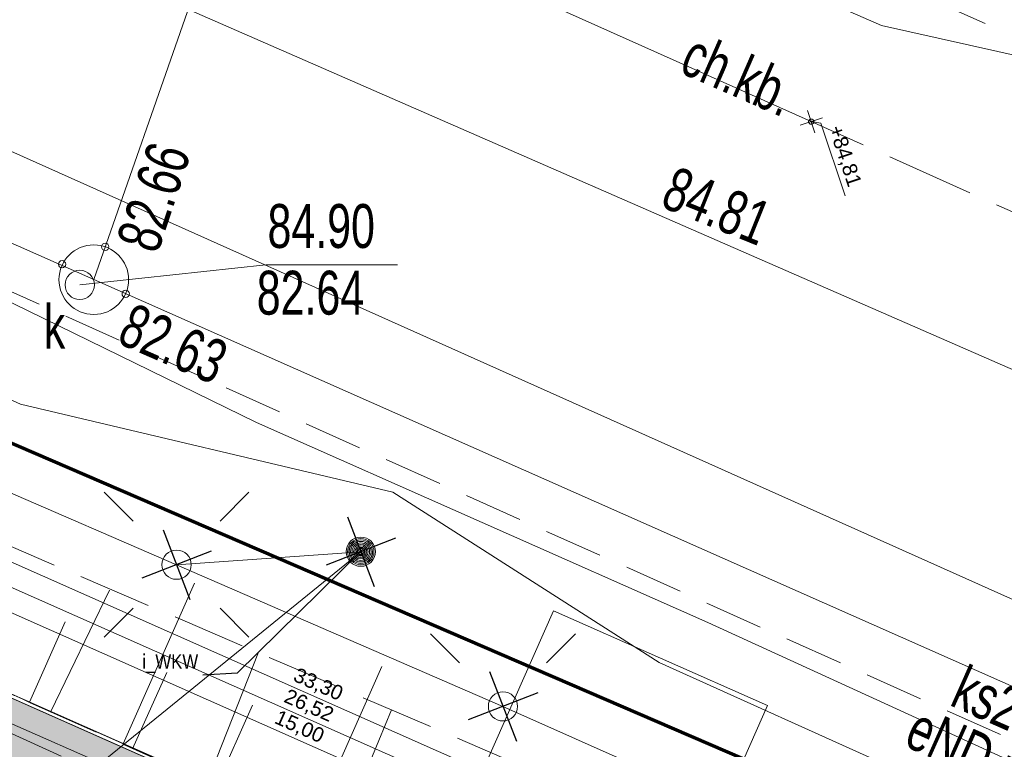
# Model space of a CAD drawing. Header units: metres. Extents: x -1013 to 1493497, y -5789518 to 1032.
# Tile 46 of 73: x 6 to 23, y 19 to 31. Entities that reach past the tile are written whole.
import ezdxf
from ezdxf.xclip import XClip

# ---------------------------------------------------------------- set-up
doc = ezdxf.new("R2010")
doc.units = ezdxf.units.M
doc.header["$MEASUREMENT"] = 0
doc.header["$XCLIPFRAME"] = 0
for name, pattern in [('2_BUBZ02', [1.75, 1.25, -0.5]), ('2_KTCR02', [1.5, 1, -0.5]), ('2_KTJZ01', [2, 1.5, -0.5]), ('GUK', [2, 1.5, -0.5]), ('GUZ', [1, 0.5, -0.5]), ('Kropki i Kreski', [0.72, 0.36, -0.18, 0, -0.18])]:
    doc.linetypes.add(name, pattern=pattern)
for name, color, linetype, lineweight in [('130-Z Teren1', 7, 'Continuous', 13), ('130-Z Teren114', 113, 'Continuous', 25), ('450-K Belki21', 37, 'Continuous', 5), ('450-K Belki69', 41, 'Continuous', 13), ('703-L Płaszczyzny podejścia 2D3', 152, 'Continuous', 30), ('708-L Opisy_ numeracja obiektów85', 1, 'Continuous', 25), ('709-L Rzędne terenu25', 5, 'Continuous', 13), ('709-L Rzędne terenu85', 1, 'Continuous', 25), ('711-L Wymiary opisy1', 7, 'Continuous', 13), ('711-L Wymiary opisy85', 1, 'Continuous', 25), ('718-L Elementy do rozbiórki85', 1, 'Continuous', 25), ('722-L Obiekty_Latarnie_ słupy_ anteny1', 7, 'Continuous', 13), ('798-L Zakres inwestycji9', 142, 'Continuous', 70), ('810-G Ogólne2', 4, 'Continuous', 20), ('ex_02_DXF_MZ_500_4_BUBZ_D_L_17', 9, 'Continuous', 18), ('ex_02_DXF_MZ_500_4_Dzialki7', 9, 'Continuous', 18), ('ex_02_DXF_MZ_500_4_Kontury3', 9, 'Continuous', 18), ('ex_02_DXF_MZ_500_4_KTCR_D_L_17', 9, 'Continuous', 18), ('ex_02_DXF_MZ_500_4_KTCR_E_T_17', 9, 'Continuous', 18), ('ex_02_DXF_MZ_500_4_KTCR_L_17', 9, 'Continuous', 18), ('ex_02_DXF_MZ_500_4_KTJZ_L_07', 9, 'Continuous', 18), ('ex_02_DXF_MZ_500_4_KTKR_L_07', 9, 'Continuous', 18), ('ex_02_DXF_MZ_500_4_RTPW_T_17', 9, 'Continuous', 18), ('ex_02_DXF_MZ_500_4_SUBK_L_034', 9, 'Continuous', 18), ('ex_02_DXF_MZ_500_4_SUPE_D_L_31', 9, 'Continuous', 18), ('ex_02_DXF_MZ_500_4_SUPE_E_T_31', 9, 'Continuous', 18), ('ex_02_DXF_MZ_500_4_SUPG_L_252', 9, 'Continuous', 18), ('ex_02_DXF_MZ_500_4_SUPK_D_L_434', 9, 'Continuous', 18), ('ex_02_DXF_MZ_500_4_SUPK_E_T_434', 9, 'Continuous', 18), ('ex_02_DXF_MZ_500_4_SUPK_L_434', 9, 'Continuous', 18), ('ex_02_DXF_MZ_500_4_SUPW_L_05', 9, 'Continuous', 18), ('ex_02_DXF_MZ_500_4_SUSM_D_L_47', 9, 'Continuous', 18), ('ex_02_DXF_MZ_500_4_SUSM_D_T_07', 9, 'Continuous', 18), ('ex_02_DXF_MZ_500_4_SUSM_D_T_37', 9, 'Continuous', 18), ('ex_02_DXF_MZ_500_4_SUTK_T_034', 9, 'Continuous', 18), ('ex_02_DXF_MZ_500_4_SUUI_D_T_87', 9, 'Continuous', 18), ('ex_02_DXF_MZ_500_4_SUUI_E_T_37', 9, 'Continuous', 18), ('ex_02_DXF_MZ_500_4_SUUK_E_T_934', 9, 'Continuous', 18), ('ex_02_DXF_MZ_500_4_SUUK_T_234', 9, 'Continuous', 18), ('ex_02_DXF_MZ_500_4_Uzytki3', 9, 'Continuous', 18)]:
    doc.layers.add(name, color=color, linetype=linetype, lineweight=lineweight)
for name, color, linetype in [('700-L Mapa 1_100 dwg', 7, 'Continuous'), ('711-L Wymiary opisy', 7, 'Continuous'), ('724-L Tabliczki_ znaki', 7, 'Continuous')]:
    doc.layers.add(name, color=color, linetype=linetype)
doc.styles.add('STYL_AUTOMATYCZNY_2', font='arial.ttf')
doc.styles.add('STYL_AUTOMATYCZNY_3', font='ARIALN.TTF')
doc.styles.add('STYL_AUTOMATYCZNY_4', font='arial.ttf', dxfattribs={"width": 0.7})
doc.linetypes.add('Linia z krzyżyków', pattern='A,0,[1,88_A.L.03 Sytuacja 1_1001.Shx,S=0.015873,R=0,X=0,Y=0],-2,0', length=2)
doc.dimstyles.new('STYL_AUTOMATYCZNY__1', dxfattribs={"dimtxt": 0.25, "dimasz": 0.095, "dimexe": 0.18, "dimexo": 0.3, "dimgap": 0, "dimtad": 1, "dimzin": 0, "dimdsep": 46, "dimtxsty": 'STYL_AUTOMATYCZNY_2', "dimblk": 'ARROWHEAD_2', "dimblk1": 'ARROWHEAD_2', "dimblk2": 'ARROWHEAD_2', "dimcen": 0.09, "dimclrd": 7, "dimclre": 7, "dimclrt": 1, "dimazin": 0, "dimtfac": 1, "dimtdec": 4, "dimtmove": 0, "dimatfit": 3, "dimfxl": 1, "dimtolj": 1, "dimtzin": 0, "dimarcsym": 0})
doc.dimstyles.new('STYL_AUTOMATYCZNY__2', dxfattribs={"dimtxt": 0.35, "dimasz": 0.095, "dimexe": 0.18, "dimexo": 0.3, "dimgap": 0, "dimtad": 1, "dimzin": 0, "dimdsep": 46, "dimtxsty": 'STYL_AUTOMATYCZNY_2', "dimblk": 'ARROWHEAD_2', "dimblk1": 'ARROWHEAD_2', "dimblk2": 'ARROWHEAD_2', "dimcen": 0.09, "dimclrd": 7, "dimclre": 7, "dimclrt": 1, "dimazin": 0, "dimtfac": 1, "dimtdec": 4, "dimtmove": 0, "dimatfit": 3, "dimfxl": 1, "dimtolj": 1, "dimtzin": 0, "dimarcsym": 0})
doc.dimstyles.new('STYL_AUTOMATYCZNY__4', dxfattribs={"dimtxt": 0.18, "dimasz": 0.0912, "dimexe": 0.18, "dimexo": 0.0625, "dimgap": 0, "dimtad": 0, "dimtih": 1, "dimtoh": 1, "dimdec": 4, "dimzin": 0, "dimdsep": 46, "dimcen": 0.09, "dimadec": 0, "dimazin": 0, "dimtfac": 1, "dimtdec": 4, "dimtmove": 0, "dimatfit": 3, "dimldrblk": 'ARROWHEAD_7', "dimfxl": 1, "dimtolj": 1, "dimtzin": 0, "dimarcsym": 0})
picture_1 = doc.add_image_def('image1.png', size_in_pixel=(760, 548))

# ---------------------------------------------------------------- blocks, each defined once
blk = doc.blocks.new('*D6')
at = {"layer": '711-L Wymiary opisy1', "color": 7, "linetype": 'Continuous', "lineweight": 13}
for p, q in [((-4.674, 24.638), (-3.921, 26.336)), ((-3.901, 26.293), (-4.018, 26.208)), ((-4.015, 26.275), (-3.959, 26.25)), ((-3.959, 26.25), (26.485, 12.759)), ((25.771, 11.146), (26.523, 12.845)), ((26.427, 12.717), (26.544, 12.802)), ((26.485, 12.759), (26.541, 12.735))]:
    blk.add_line(p, q, dxfattribs=at)
at = {"layer": '711-L Wymiary opisy85', "color": 1, "lineweight": 25, "insert": (10.891, 19.724), "char_height": 0.25, "attachment_point": 7, "rotation": 336.1008, "style": 'STYL_AUTOMATYCZNY_2'}
blk.add_mtext('\\A1;{\\pql;\\fArial|b0|i0|c238|p0;\\W1.000000;33,30}', dxfattribs=at)
blk = doc.blocks.new('ARROWHEAD_2')
at = {"color": 0, "linetype": 'Continuous', "lineweight": 0}
for p, q in [((0, 0), (-1, 0)), ((-0.38, -0.66), (0.38, 0.66))]:
    blk.add_line(p, q, dxfattribs=at)
blk = doc.blocks.new('*D9')
at = {"layer": '711-L Wymiary opisy1', "color": 7, "linetype": 'Continuous', "lineweight": 13}
for p, q in [((-4.12, 25.888), (-1.02, 24.515)), ((-2.948, 20.165), (-0.982, 24.601)), ((-0.962, 24.557), (-1.079, 24.472)), ((-1.02, 24.515), (23.226, 13.771)), ((21.298, 9.421), (23.264, 13.857)), ((23.284, 13.813), (23.168, 13.728)), ((23.226, 13.771), (26.325, 12.398))]:
    blk.add_line(p, q, dxfattribs=at)
at = {"layer": '711-L Wymiary opisy85', "color": 1, "lineweight": 25, "insert": (10.731, 19.362), "char_height": 0.25, "attachment_point": 7, "rotation": 336.1008, "style": 'STYL_AUTOMATYCZNY_2'}
blk.add_mtext('\\A1;{\\pql;\\fArial|b0|i0|c238|p0;\\W1.000000;26,52}', dxfattribs=at)
blk = doc.blocks.new('*D12')
at = {"layer": '711-L Wymiary opisy1', "color": 7, "linetype": 'Continuous', "lineweight": 13}
for p, q in [((-4.28, 25.527), (4.085, 21.82)), ((-0.015, 12.565), (4.123, 21.905)), ((4.144, 21.862), (4.027, 21.777)), ((4.085, 21.82), (17.799, 15.743)), ((13.698, 6.488), (17.837, 15.828)), ((17.858, 15.785), (17.741, 15.7)), ((17.799, 15.743), (26.165, 12.036))]:
    blk.add_line(p, q, dxfattribs=at)
at = {"layer": '711-L Wymiary opisy85', "color": 1, "lineweight": 25, "insert": (10.57, 19.001), "char_height": 0.25, "attachment_point": 7, "rotation": 336.1008, "style": 'STYL_AUTOMATYCZNY_2'}
blk.add_mtext('\\A1;{\\pql;\\fArial|b0|i0|c238|p0;\\W1.000000;15,00}', dxfattribs=at)
blk = doc.blocks.new('*D58')
at = {"layer": '711-L Wymiary opisy1', "color": 7, "linetype": 'Continuous', "lineweight": 13}
for p, q in [((-1.816, 20.844), (-2.561, 19.162)), ((-1.795, 20.801), (-1.912, 20.716)), ((-1.854, 20.758), (-1.91, 20.783)), ((21.003, 10.63), (-1.854, 20.758)), ((21.041, 10.716), (20.295, 9.034)), ((20.944, 10.588), (21.061, 10.673)), ((21.059, 10.605), (21.003, 10.63))]:
    blk.add_line(p, q, dxfattribs=at)
at = {"layer": '711-L Wymiary opisy85', "color": 1, "lineweight": 25, "insert": (9.054, 16.002), "char_height": 0.35, "attachment_point": 7, "rotation": 336.1008, "style": 'STYL_AUTOMATYCZNY_2'}
blk.add_mtext('\\A1;{\\pql;\\fArial|b0|i0|c238|p0;\\W1.000000;25,00}', dxfattribs=at)
blk = doc.blocks.new('ARROWHEAD_7')
at = {"color": 0, "linetype": 'Continuous', "lineweight": 0}
for p, q in [((0, 0), (-1, 0)), ((-0.25, 0), (0.25, 0)), ((0, -0.25), (0, 0.25))]:
    blk.add_line(p, q, dxfattribs=at)
blk.add_circle((0, 0), 0.25, dxfattribs=at)
blk = doc.blocks.new('Rysunek_1_4', base_point=(-51.91, -72.413))
at = {"layer": 'ex_02_DXF_MZ_500_4_BUBZ_D_L_17', "color": 9, "linetype": '2_BUBZ02', "lineweight": 18}
for p, q in [((-9.558, 26.527), (30.427, 8.666)), ((5.692, 22.23), (24.282, 14.249))]:
    blk.add_line(p, q, dxfattribs=at)
at = {"layer": 'ex_02_DXF_MZ_500_4_BUBZ_D_L_17', "color": 9, "linetype": 'Continuous', "lineweight": 18}
for p, q in [((6.78, 19.22), (7.787, 21.305)), ((9.479, 18.08), (10.333, 20.25)), ((8.181, 18.599), (8.768, 19.898)), ((11.701, 17.057), (12.605, 19.261))]:
    blk.add_line(p, q, dxfattribs=at)
at = {"layer": 'ex_02_DXF_MZ_500_4_Dzialki7', "color": 9, "linetype": 'Continuous', "lineweight": 18}
blk.add_line((-42.33, 44.713), (161.19, -43.067), dxfattribs=at)
at = {"layer": 'ex_02_DXF_MZ_500_4_Kontury3', "color": 9, "linetype": 'GUK', "lineweight": 18}
blk.add_line((-42.331, 44.714), (102.61, -17.792), dxfattribs=at)
at = {"layer": 'ex_02_DXF_MZ_500_4_KTCR_D_L_17', "color": 9, "linetype": '2_KTCR02', "lineweight": 18}
blk.add_line((20.622, 12.273), (3.942, 19.842), dxfattribs=at)
at = {"layer": 'ex_02_DXF_MZ_500_4_KTCR_L_17', "color": 9, "linetype": '2_KTCR02', "lineweight": 18}
for p, q in [((31.23, 15.163), (-19.02, 37.653)), ((111.77, -8.787), (9.37, 36.973))]:
    blk.add_line(p, q, dxfattribs=at)
at = {"layer": 'ex_02_DXF_MZ_500_4_KTJZ_L_07', "color": 9, "linetype": '2_KTJZ01', "lineweight": 18}
blk.add_line((26.14, 26.463), (19.78, 29.313), dxfattribs=at)
at = {"layer": 'ex_02_DXF_MZ_500_4_KTKR_L_07', "color": 9, "linetype": 'Continuous', "lineweight": 18}
for p, q in [((32.42, 17.033), (-15.26, 38.363)), ((19.78, 29.313), (6.98, 35.043))]:
    blk.add_line(p, q, dxfattribs=at)
at = {"layer": 'ex_02_DXF_MZ_500_4_RTPW_T_17', "color": 9, "linetype": 'Continuous', "lineweight": 18}
blk.add_circle((19.78, 29.313), 0.045, dxfattribs=at)
at = {"layer": 'ex_02_DXF_MZ_500_4_SUBK_L_034', "color": 9, "linetype": 'Continuous', "lineweight": 18}
blk.add_circle((7.52, 26.613), 0.595, dxfattribs=at)
at = {"layer": 'ex_02_DXF_MZ_500_4_SUPE_D_L_31', "color": 9, "linetype": 'Continuous', "lineweight": 18}
for p, q in [((10.298, 24.173), (2.711, 27.88)), ((3.357, 24.154), (8.935, 21.743)), ((18.012, 20.757), (10.298, 24.173)), ((8.935, 21.743), (12.083, 21.965)), ((8.935, 21.743), (14.512, 19.322)), ((0.807, 21.356), (10.176, 17.241)), ((30.403, 15.083), (18.012, 20.757)), ((14.512, 19.322), (19.839, 16.949))]:
    blk.add_line(p, q, dxfattribs=at)
at = {"layer": 'ex_02_DXF_MZ_500_4_SUPG_L_252', "color": 9, "linetype": 'Continuous', "lineweight": 18}
for p, q in [((20.98, 30.953), (8.44, 36.493)), ((25.93, 29.853), (20.98, 30.953))]:
    blk.add_line(p, q, dxfattribs=at)
at = {"layer": 'ex_02_DXF_MZ_500_4_SUPK_D_L_434', "color": 9, "linetype": 'Continuous', "lineweight": 18}
blk.add_line((7.643, 31.885), (25.81, 23.943), dxfattribs=at)
at = {"layer": 'ex_02_DXF_MZ_500_4_SUPK_L_434', "color": 9, "linetype": 'Continuous', "lineweight": 18}
for p, q in [((-27.97, 42.343), (7.52, 26.613)), ((7.52, 26.613), (12.66, 41.343)), ((41.33, 11.643), (7.52, 26.613))]:
    blk.add_line(p, q, dxfattribs=at)
at = {"layer": 'ex_02_DXF_MZ_500_4_SUPW_L_05', "color": 9, "linetype": 'Continuous', "lineweight": 18}
for p, q in [((6.27, 24.483), (-3.96, 29.143)), ((12.63, 22.983), (6.27, 24.483)), ((17.18, 20.073), (12.63, 22.983)), ((17.18, 20.073), (56.56, 2.333))]:
    blk.add_line(p, q, dxfattribs=at)
at = {"layer": 'ex_02_DXF_MZ_500_4_SUSM_D_L_47', "color": 9, "linetype": 'Continuous', "lineweight": 18}
for start, end in [(90, 180), (270, 0)]:
    blk.add_arc((12.083, 21.965), 0.202, start, end, dxfattribs=at)
at = {"layer": 'ex_02_DXF_MZ_500_4_SUSM_D_T_07', "color": 9, "linetype": 'Continuous', "lineweight": 18}
for p, q in [((8.192, 22.485), (7.697, 22.98)), ((9.677, 22.485), (10.172, 22.98)), ((8.192, 21), (7.697, 20.505)), ((9.677, 21), (10.172, 20.505)), ((13.77, 20.064), (13.275, 20.559)), ((15.254, 20.064), (15.749, 20.559))]:
    blk.add_line(p, q, dxfattribs=at)
at = {"layer": 'ex_02_DXF_MZ_500_4_SUSM_D_T_37', "color": 9, "linetype": 'Continuous', "lineweight": 18}
for centre in [(8.935, 21.743), (14.512, 19.322)]:
    blk.add_circle(centre, 0.25, dxfattribs=at)
at = {"layer": 'ex_02_DXF_MZ_500_4_SUTK_T_034', "color": 9, "linetype": 'Continuous', "lineweight": 18}
for p, q in [((7.28, 26.523), (10.459, 26.864)), ((10.459, 26.864), (12.712, 26.864))]:
    blk.add_line(p, q, dxfattribs=at)
for centre in [(7.716, 27.175), (6.978, 26.876), (8.065, 26.372)]:
    blk.add_circle(centre, 0.0625, dxfattribs=at)
at = {"layer": 'ex_02_DXF_MZ_500_4_SUUI_D_T_87', "color": 9, "linetype": 'Continuous', "lineweight": 18}
for radius in [0.25, 0.25, 0.225, 0.225, 0.2, 0.2, 0.175, 0.175, 0.15, 0.15, 0.125, 0.125, 0.1, 0.1, 0.075, 0.075, 0.05, 0.05, 0.025, 0.025, 0.00715, 0.00715]:
    blk.add_circle((12.083, 21.965), radius, dxfattribs=at)
at = {"layer": 'ex_02_DXF_MZ_500_4_SUUI_E_T_37', "color": 9, "linetype": 'Continuous', "lineweight": 18}
blk.add_line((12.083, 21.965), (5.019, 16.226), dxfattribs=at)
at = {"layer": 'ex_02_DXF_MZ_500_4_SUUK_T_234', "color": 9, "linetype": 'Continuous', "lineweight": 18}
blk.add_circle((7.28, 26.523), 0.25, dxfattribs=at)
at = {"layer": 'ex_02_DXF_MZ_500_4_Uzytki3', "color": 9, "linetype": 'GUZ', "lineweight": 18}
blk.add_line((-42.331, 44.714), (102.61, -17.792), dxfattribs=at)
at = {"layer": 'ex_02_DXF_MZ_500_4_KTCR_E_T_17', "color": 9, "linetype": 'Continuous', "lineweight": 18, "insert": (17.646, 30.503), "char_height": 0.75, "attachment_point": 4, "rotation": 336.4403, "style": 'STYL_AUTOMATYCZNY_4'}
blk.add_mtext('\\A1;{\\pql;\\fArial|b0|i0|c238|p0;\\W0.700000;ch.kb.}', dxfattribs=at)
at = {"layer": 'ex_02_DXF_MZ_500_4_RTPW_T_17', "color": 9, "linetype": 'Continuous', "lineweight": 18, "insert": (17.457, 28.567), "char_height": 0.75, "attachment_point": 1, "rotation": 338.0255, "style": 'STYL_AUTOMATYCZNY_4'}
blk.add_mtext('\\A1;{\\pql;\\fArial|b0|i0|c238|p0;\\W0.700000;84.81}', dxfattribs=at)
at = {"layer": 'ex_02_DXF_MZ_500_4_SUPE_E_T_31', "color": 9, "linetype": 'Continuous', "lineweight": 18, "insert": (21.444, 18.9), "char_height": 0.75, "attachment_point": 4, "rotation": 335.9627, "style": 'STYL_AUTOMATYCZNY_4'}
blk.add_mtext('\\A1;{\\pql;\\fArial|b0|i0|c238|p0;\\W0.700000;eND nieczynny}', dxfattribs=at)
at = {"layer": 'ex_02_DXF_MZ_500_4_SUPK_E_T_434', "color": 9, "linetype": 'Continuous', "lineweight": 18, "insert": (22.118, 19.341), "char_height": 0.75, "attachment_point": 7, "rotation": 336.1048, "style": 'STYL_AUTOMATYCZNY_4'}
blk.add_mtext('\\A1;{\\pql;\\fArial|b0|i0|c238|p0;\\W0.700000;ks200}', dxfattribs=at)
at = {"layer": 'ex_02_DXF_MZ_500_4_SUTK_T_034', "color": 9, "linetype": 'Continuous', "lineweight": 18, "char_height": 0.75, "attachment_point": 1, "style": 'STYL_AUTOMATYCZNY_4'}
for s, insert, rotation in [('\\A1;{\\pql;\\fArial|b0|i0|c238|p0;\\W0.700000;82.66}', (7.895, 27.272), 71.6477), ('\\A1;{\\pql;\\fArial|b0|i0|c238|p0;\\W0.700000;82.63}', (8.189, 26.232), 336.4629)]:
    blk.add_mtext(s, dxfattribs=dict(at, insert=insert, rotation=rotation))
at = {"layer": 'ex_02_DXF_MZ_500_4_SUTK_T_034', "color": 9, "linetype": 'Continuous', "lineweight": 18, "char_height": 0.75, "style": 'STYL_AUTOMATYCZNY_4'}
for s, insert, attachment_point in [('\\A1;{\\pql;\\fArial|b0|i0|c238|p0;\\W0.700000;84.90}', (10.489, 27.144), 7), ('\\A1;{\\pql;\\fArial|b0|i0|c238|p0;\\W0.700000;82.64}', (10.305, 26.765), 1)]:
    blk.add_mtext(s, dxfattribs=dict(at, insert=insert, attachment_point=attachment_point))
at = {"layer": 'ex_02_DXF_MZ_500_4_SUUK_E_T_934', "color": 9, "linetype": 'Continuous', "lineweight": 18, "insert": (6.666, 26.185), "char_height": 0.75, "attachment_point": 1, "style": 'STYL_AUTOMATYCZNY_4'}
blk.add_mtext('\\A1;{\\pql;\\fArial|b0|i0|c238|p0;\\W0.700000;k}', dxfattribs=at)

msp = doc.modelspace()

# ---------------------------------------------------------------- hatches: boundary and pattern name
at = {"layer": '130-Z Teren114', "linetype": 'Continuous', "lineweight": 25}
h = msp.add_hatch(dxfattribs=at)
h.set_pattern_fill('trawa_0001', color=113, style=0, pattern_type=2)
h.set_pattern_definition([(66.1008, (9.5559, 15.6522), (-0.548556, 0.243077), [0.086603, -0.259808]), (66.101, (9.90033, 15.689), (-0.548556, 0.243077), [0.086603, -0.259808]), (6.1008, (9.5559, 15.6522), (-0.063767, 0.596602), [0.086603, -0.259808]), (6.101, (9.6962, 15.9689), (-0.063767, 0.596602), [0.086603, -0.259808]), (126.1008, (9.5559, 15.6522), (0.484789, 0.353525), [0.086603, -0.259808]), (126.101, (9.6962, 15.9689), (0.484789, 0.353525), [0.086603, -0.259808])])
h.paths.add_polyline_path([(-3.0696, 19.8905), (21.1766, 9.1465), (25.5699, 10.8413), (-4.765, 24.2841)])

# ---------------------------------------------------------------- linework, layer by layer
at = {"layer": '130-Z Teren1', "color": 7, "linetype": 'Continuous', "lineweight": 13, "flags": 128}
msp.add_lwpolyline([(-3.0696, 19.8905), (-4.765, 24.2841), (25.5699, 10.8413), (21.1766, 9.1465)], close=True, dxfattribs=at)
at = {"layer": '130-Z Teren1', "color": 7, "linetype": 'Continuous', "lineweight": 13}
for points in [[(8.0234, 18.6829), (9.2388, 21.4257)], [(6.421, 19.3929), (7.0287, 20.7643)], [(11.2281, 17.2628), (12.4435, 20.0056)], [(9.6257, 17.9729), (10.2334, 19.3442)]]:
    msp.add_lwpolyline(points, dxfattribs=at)
at = {"layer": '450-K Belki21', "color": 37, "linetype": 'Continuous', "lineweight": 5}
for p, q in [((25.6491, 10.8719), (-4.7955, 24.3632)), ((25.5699, 10.8413), (-4.765, 24.2841))]:
    msp.add_line(p, q, dxfattribs=at)
at = {"layer": '450-K Belki69', "color": 41, "linetype": 'Kropki i Kreski', "lineweight": 13}
msp.add_line((25.6491, 10.8719), (-4.7955, 24.3632), dxfattribs=at)
at = {"layer": '703-L Płaszczyzny podejścia 2D3', "color": 152, "linetype": 'Continuous', "lineweight": 30}
msp.add_circle((8.2273, 10.355), 1021.6593, dxfattribs=at)
at = {"layer": '709-L Rzędne terenu25', "color": 5, "linetype": 'Continuous', "lineweight": 13}
for p, q in [((19.7175, 29.5028), (19.8431, 29.123)), ((19.5904, 29.2501), (19.9702, 29.3757)), ((19.7803, 29.3129), (19.9462, 29.2888)), ((19.9462, 29.2888), (20.3571, 28.0468))]:
    msp.add_line(p, q, dxfattribs=at)
at = {"layer": '718-L Elementy do rozbiórki85', "color": 1, "linetype": 'Continuous', "lineweight": 25}
for p, q in [((11.8541, 22.5587), (12.3123, 21.3712)), ((8.7054, 22.3365), (9.1636, 21.1491)), ((12.6769, 22.1941), (11.4895, 21.7358)), ((9.5283, 21.9719), (8.3408, 21.5137)), ((14.2829, 19.9155), (14.7411, 18.7281)), ((15.1057, 19.5509), (13.9183, 19.0927))]:
    msp.add_line(p, q, dxfattribs=at)
at = {"layer": '722-L Obiekty_Latarnie_ słupy_ anteny1', "color": 7, "linetype": 'Continuous', "lineweight": 13, "flags": 128}
msp.add_lwpolyline([(12.0832, 21.8943), (12.1539, 21.965), (12.0832, 22.0357), (12.0125, 21.965)], close=True, dxfattribs=at)
at = {"layer": '798-L Zakres inwestycji9', "color": 142, "linetype": 'Linia z krzyżyków', "lineweight": 70}
msp.add_lwpolyline([(-11.8075, 31.551), (35.1463, 11.302), (17.379, -29.8973), (8.5903, -26.1071), (-4.6197, -20.1771), (-29.4088, -9.2634)], close=True, dxfattribs=at)
at = {"layer": '810-G Ogólne2', "color": 4, "linetype": 'Continuous', "lineweight": 20}
msp.add_lwpolyline([(-18.2863, -6.0816), (-4.7955, 24.3632), (25.6493, 10.8724), (12.1585, -19.5724)], close=True, dxfattribs=at)

# ---------------------------------------------------------------- block references
at = {"layer": '700-L Mapa 1_100 dwg', "color": 52, "linetype": 'Continuous', "lineweight": 25}
ref = msp.add_blockref('Rysunek_1_4', (-51.9097, -72.4133), dxfattribs=at)
XClip(ref).set_block_clipping_path([(-454.4097296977, -337.82710067), (350.5902703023, 193.0005136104)])

# ---------------------------------------------------------------- texts
at = {"layer": '708-L Opisy_ numeracja obiektów85', "color": 1, "linetype": 'Continuous', "lineweight": 25, "insert": (8.3499, 19.8912), "char_height": 0.25, "attachment_point": 7, "style": 'STYL_AUTOMATYCZNY_3'}
msp.add_mtext('\\A1;{\\pql;\\fArial Narrow|b0|i0|c238|p0;\\W1.000000;i_WKW}', dxfattribs=at)
at = {"layer": '709-L Rzędne terenu85', "color": 1, "lineweight": 25, "insert": (20.033, 29.1858), "char_height": 0.25, "attachment_point": 7, "rotation": 288.30243, "style": 'STYL_AUTOMATYCZNY_2'}
msp.add_mtext('\\A1;{\\pql;\\fArial|b0|i0|c238|p0;\\W1.000000;+84,81}', dxfattribs=at)

# ---------------------------------------------------------------- dimensions: what is measured, and where the dimension line sits
at = {"layer": '711-L Wymiary opisy', "color": 7, "linetype": 'Continuous', "lineweight": 13}
for base, p1, p2, angle, dimstyle, picture, middle in [((26.4855, 12.7594), (-4.7955, 24.3632), (25.6491, 10.8719), 336.10081, 'STYL_AUTOMATYCZNY__1', '*D6', (11.3246, 19.6689)), ((23.2258, 13.771), (-3.0696, 19.8905), (21.1766, 9.1465), 336.10081, 'STYL_AUTOMATYCZNY__1', '*D9', (11.1643, 19.3071)), ((17.7994, 15.7427), (-0.137, 12.2908), (13.5769, 6.2139), 336.10081, 'STYL_AUTOMATYCZNY__1', '*D12', (11.004, 18.9453)), ((-1.8537, 20.7584), (20.1739, 8.7596), (-2.6826, 18.8878), 156.10081, 'STYL_AUTOMATYCZNY__2', '*D58', (9.6607, 15.9241))]:
    dim = msp.add_linear_dim(base=base, p1=p1, p2=p2, angle=angle, dimstyle=dimstyle, dxfattribs=at)
    dim.commit()
    dim.dimension.update_dxf_attribs({"geometry": picture, "text_midpoint": middle, "dimtype": 160, "text_rotation": 336.10081})

# ---------------------------------------------------------------- pictures from other files: only their frames are drawn
at = {"layer": '724-L Tabliczki_ znaki', "linetype": 'Continuous', "lineweight": 0}
image = msp.add_image(picture_1, insert=(14.2076, 18.318), size_in_units=(4, 2.8842), rotation=-23.89919, dxfattribs=at)
image.set_boundary_path([(-0.5, -0.5), (759.5, 547.5)])

# ---------------------------------------------------------------- leaders
at = {"layer": '708-L Opisy_ numeracja obiektów85', "color": 1, "linetype": 'Continuous', "lineweight": 25, "annotation_type": 0, "has_hookline": 1, "hookline_direction": 1, "text_width": 0.9337}
msp.add_leader([(12.0832, 21.965), (9.9726, 19.8912), (9.3864, 19.8545)], dimstyle='STYL_AUTOMATYCZNY__4', dxfattribs=at)

doc.saveas('drawing.dxf')
